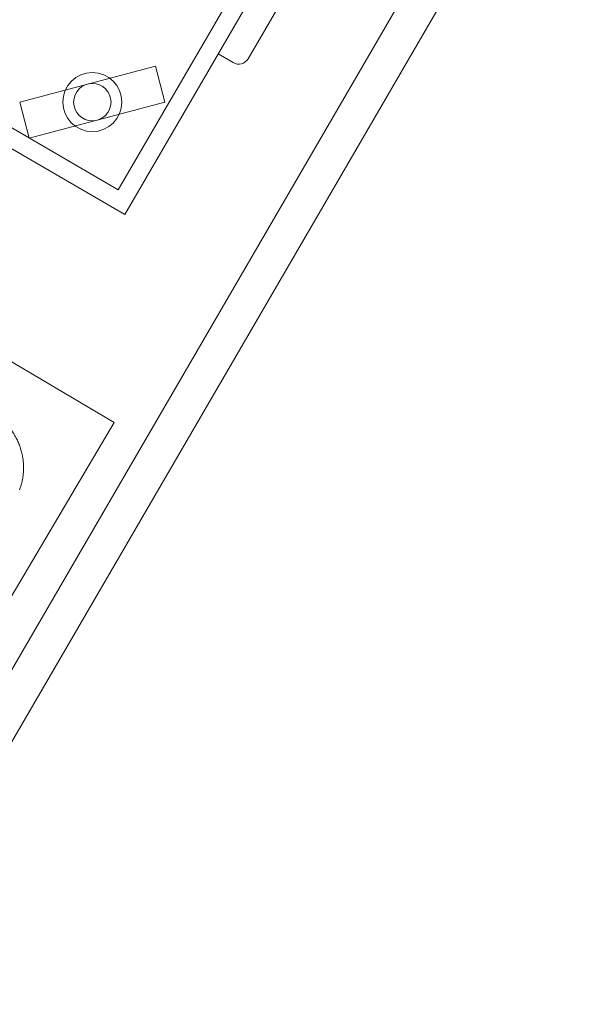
# Model space of a CAD drawing. Header units: millimetres. Extents: x -750 to 72845, y -24282 to 18874.
# Tile 117 of 154: x 65087 to 65558, y 13272 to 14089. Entities that reach past the tile are written whole.
import ezdxf

# ---------------------------------------------------------------- set-up
doc = ezdxf.new("R2010")
doc.units = ezdxf.units.MM
doc.header["$MEASUREMENT"] = 0
doc.layers.add('IRISH HOUSE_HYD AIRPORT_DRAINAGE LAYOUT 1$0$GREY SCALE', color=8, linetype='Continuous')
doc.layers.add('IRISH HOUSE_HYD AIRPORT_DRAINAGE LAYOUT 1$0$GREYSCALE', color=8, linetype='Continuous', lineweight=0)
doc.layers.add('M-MEP-ELPR-EQUIP', color=6, linetype='Continuous', lineweight=20)

# ---------------------------------------------------------------- blocks, each defined once
blk = doc.blocks.new('IRISH HOUSE_HYD AIRPORT_DRAINAGE LAYOUT 1$0$FLOOR PLAN')
at = {"layer": 'IRISH HOUSE_HYD AIRPORT_DRAINAGE LAYOUT 1$0$GREYSCALE', "color": 8, "lineweight": 0}
for p, q in [((15400.71, 14317.39, -57105.4), (15173.95, 13927.44, -57105.4)), ((15558.04, 14311.83), (14953.45, 13272.17)), ((15380.16, 14311.95, -57105.4), (15168.51, 13948, -57105.4)), ((15516.93, 14300.95), (14942.57, 13313.28)), ((15168.51, 13948, -57105.4), (14804.56, 14159.65, -57105.4)), ((15276.43, 14056.86, -57105.4), (15336.13, 14159.51, -57105.4)), ((15173.95, 13927.44, -57105.4), (14784, 14154.21, -57105.4)), ((15165.22, 13754.86, -57105.36), (14621.68, 14076.42, -57105.36)), ((15251.5, 14060.79, -57105.4), (15263.94, 14053.55, -57105.4)), ((15199.36, 14050.69, -57105.4), (15086.76, 14020.89, -57105.4)), ((15199.36, 14050.69, -57105.4), (15207.3, 14020.66, -57105.4)), ((15086.76, 14020.89, -57105.4), (15094.71, 13990.87, -57105.4)), ((15207.3, 14020.66, -57105.4), (15094.71, 13990.87, -57105.4)), ((15165.22, 13754.86, -57105.36), (14935.54, 13366.63, -57105.36))]:
    blk.add_line(p, q, dxfattribs=at)
for radius in [24.5, 15.53]:
    blk.add_circle((15147.03, 14020.78, -57105.4), radius, dxfattribs=at)
for centre, radius, start, end in [((21130.68, 10361.07), 7602.52, 141.773276, 166.244763), ((15268.54, 14061.45, -57105.4), 9.13, 239.82108, 329.82108)]:
    blk.add_arc(centre, radius, start, end, dxfattribs=at)
at = {"layer": 'IRISH HOUSE_HYD AIRPORT_DRAINAGE LAYOUT 1$0$GREYSCALE', "color": 8, "lineweight": 0, "ltscale": 0.25}
blk.add_arc((21207.44, 10240.08), 7731.89, 141.956801, 165.483737, dxfattribs=at)
at = {"layer": 'IRISH HOUSE_HYD AIRPORT_DRAINAGE LAYOUT 1$0$GREYSCALE', "color": 8, "lineweight": 0}
blk.add_open_spline([(15070.01, 13758.64, -57105.4), (15070.82, 13757.98, -57105.4), (15072.64, 13756.5, -57105.4), (15075.23, 13753.95, -57105.4), (15077.8, 13751.07, -57105.4), (15080.16, 13747.99, -57105.4), (15082.37, 13744.64, -57105.4), (15084.36, 13741.03, -57105.4), (15086.11, 13737.18, -57105.4), (15087.52, 13733.25, -57105.4), (15088.62, 13729.27, -57105.4), (15089.39, 13725.27, -57105.4), (15089.85, 13721.27, -57105.4), (15090.01, 13717.29, -57105.4), (15089.87, 13713.36, -57105.4), (15089.45, 13709.49, -57105.4), (15088.75, 13705.71, -57105.4), (15087.85, 13702.17, -57105.4), (15087.06, 13699.93, -57105.4), (15086.69, 13698.88, -57105.4)], degree=3, knots=[0, 0, 0, 0, 0.047522, 0.105774, 0.164129, 0.222565, 0.281067, 0.345588, 0.409388, 0.472348, 0.534521, 0.59595, 0.656664, 0.716682, 0.776014, 0.834663, 0.892623, 0.94988, 1, 1, 1, 1], dxfattribs=at)
blk = doc.blocks.new('IRISH HOUSE_HYD AIRPORT_DRAINAGE LAYOUT 1')
at = {"layer": 'IRISH HOUSE_HYD AIRPORT_DRAINAGE LAYOUT 1$0$GREY SCALE'}
blk.add_blockref('IRISH HOUSE_HYD AIRPORT_DRAINAGE LAYOUT 1$0$FLOOR PLAN', (0, 0), dxfattribs=at)

msp = doc.modelspace()

# ---------------------------------------------------------------- block references
at = {"layer": 'M-MEP-ELPR-EQUIP'}
msp.add_blockref('IRISH HOUSE_HYD AIRPORT_DRAINAGE LAYOUT 1', (50000, 0), dxfattribs=at)

doc.saveas('drawing.dxf')
